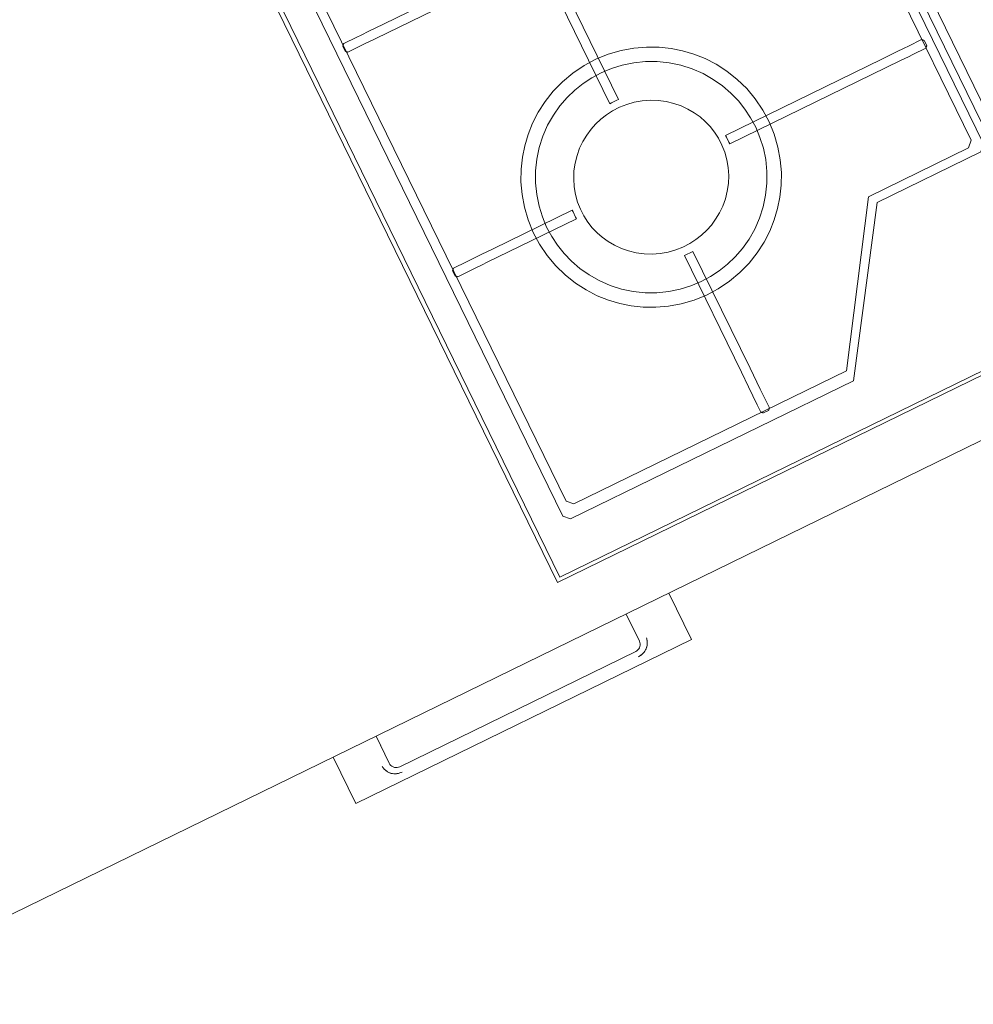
# Model space of a CAD drawing. Extents: x 6414462 to 20492237, y 5756825 to 17376351.
# Tile 46 of 127: x 6497754.61 to 6497755.1, y 5809737.607 to 5809738.113. Entities that reach past the tile are written whole.
import ezdxf

# ---------------------------------------------------------------- set-up
doc = ezdxf.new("R2010")
doc.units = 0
for name, color, linetype, lineweight in [('A-GENM', 7, 'Continuous', 5), ('G-IMPT', 7, 'Continuous', 5), ('I-FURN', 7, 'Continuous', 5), ('Q-SPCQ', 7, 'Continuous', 5)]:
    doc.layers.add(name, color=color, linetype=linetype, lineweight=lineweight)

# ---------------------------------------------------------------- blocks, each defined once
blk = doc.blocks.new('Modele ogólne 2 - Modele ogólne 1-9019300-__-00_00 Przyziemie PB')
at = {"layer": 'A-GENM'}
blk.add_line((63628.875, 66141.592), (63892.187, 66141.592), dxfattribs=at)
blk = doc.blocks.new('MEBLE szafka kuchenna doł - 3 szuflady-V5-__-00_00 Przyziemie PB')
at = {"layer": 'G-IMPT'}
for p, q in [((-6.737, 61.959), (6.763, 61.959)), ((-7.137, 60.009), (-7.137, 61.559)), ((-7.137, 60.629), (-7.137, 61.559)), ((-7.137, 60.629), (-7.137, 61.559)), ((7.163, 61.559), (7.163, 60.009)), ((7.163, 61.559), (7.163, 60.046)), ((7.163, 61.559), (7.163, 60.046))]:
    blk.add_line(p, q, dxfattribs=at)
at = {"layer": 'G-IMPT', "flags": 128}
for points in [[(-6.737, 61.959), (-6.807, 61.953), (-6.875, 61.934), (-6.938, 61.905), (-6.995, 61.865), (-7.043, 61.816), (-7.083, 61.759), (-7.112, 61.696), (-7.131, 61.629), (-7.137, 61.559)], [(-7.137, 61.559), (-7.131, 61.629), (-7.112, 61.696), (-7.083, 61.759), (-7.043, 61.816), (-6.995, 61.865), (-6.938, 61.905), (-6.875, 61.934), (-6.807, 61.953), (-6.737, 61.959)], [(-7.043, 61.816), (-7.083, 61.759), (-7.112, 61.696), (-7.131, 61.629), (-7.137, 61.559)], [(-7.137, 61.559), (-7.131, 61.629), (-7.112, 61.696), (-7.083, 61.759), (-7.043, 61.816)], [(-7.043, 61.816), (-7.083, 61.759), (-7.112, 61.696), (-7.131, 61.629), (-7.137, 61.559)], [(-7.137, 61.559), (-7.131, 61.629), (-7.112, 61.696), (-7.083, 61.759), (-7.043, 61.816)], [(-6.737, 61.959), (-6.807, 61.953), (-6.875, 61.934), (-6.938, 61.905)], [(-6.938, 61.905), (-6.875, 61.934), (-6.807, 61.953), (-6.737, 61.959)], [(-6.737, 61.959), (-6.807, 61.953), (-6.875, 61.934), (-6.938, 61.905)], [(-6.938, 61.905), (-6.875, 61.934), (-6.807, 61.953), (-6.737, 61.959)], [(7.163, 61.559), (7.157, 61.629), (7.139, 61.696), (7.109, 61.759), (7.07, 61.816), (7.021, 61.865), (6.964, 61.905), (6.901, 61.934), (6.833, 61.953), (6.763, 61.959)], [(6.763, 61.959), (6.833, 61.953), (6.901, 61.934), (6.964, 61.905), (7.021, 61.865), (7.07, 61.816), (7.109, 61.759), (7.139, 61.696), (7.157, 61.629), (7.163, 61.559)], [(6.964, 61.905), (6.901, 61.934), (6.833, 61.953), (6.763, 61.959)], [(6.763, 61.959), (6.833, 61.953), (6.901, 61.934), (6.964, 61.905)], [(6.964, 61.905), (6.901, 61.934), (6.833, 61.953), (6.763, 61.959)], [(6.763, 61.959), (6.833, 61.953), (6.901, 61.934), (6.964, 61.905)], [(7.163, 61.559), (7.157, 61.629), (7.139, 61.696), (7.109, 61.759), (7.07, 61.816)], [(7.07, 61.816), (7.109, 61.759), (7.139, 61.696), (7.157, 61.629), (7.163, 61.559)], [(7.163, 61.559), (7.157, 61.629), (7.139, 61.696), (7.109, 61.759), (7.07, 61.816)], [(7.07, 61.816), (7.109, 61.759), (7.139, 61.696), (7.157, 61.629), (7.163, 61.559)]]:
    blk.add_lwpolyline(points, dxfattribs=at)
at = {"layer": 'I-FURN'}
for p, q in [((-9.587, 62.659), (9.613, 62.659)), ((-9.587, 62.659), (-9.587, 60.009)), ((9.613, 60.009), (9.613, 62.659))]:
    blk.add_line(p, q, dxfattribs=at)
for points, knots in [([(-6.737, 62.259), (-6.781, 62.258), (-6.874, 62.251), (-7.067, 62.206), (-7.236, 62.118), (-7.344, 62.006), (-7.391, 61.945), (-7.423, 61.892), (-7.446, 61.849), (-7.467, 61.807), (-7.49, 61.753), (-7.519, 61.667), (-7.532, 61.603), (-7.537, 61.559)], [0, 0, 0, 0, 0.125, 0.25, 0.5, 0.5625, 0.625, 0.6875, 0.71875, 0.75, 0.8125, 0.875, 1, 1, 1, 1]), ([(7.563, 61.559), (7.558, 61.603), (7.545, 61.667), (7.516, 61.753), (7.493, 61.807), (7.472, 61.849), (7.449, 61.892), (7.417, 61.945), (7.371, 62.006), (7.262, 62.118), (7.093, 62.206), (6.9, 62.251), (6.808, 62.258), (6.763, 62.259)], [0, 0, 0, 0, 0.125, 0.1875, 0.25, 0.28125, 0.3125, 0.375, 0.4375, 0.5, 0.75, 0.875, 1, 1, 1, 1])]:
    blk.add_open_spline(points, degree=3, knots=knots, dxfattribs=at)
for points in [[(-7.537, 61.559), (-7.518, 61.671), (-7.456, 61.868), (-7.291, 62.083), (-7.056, 62.218), (-6.851, 62.254), (-6.737, 62.259)], [(6.763, 62.259), (6.877, 62.254), (7.082, 62.218), (7.318, 62.083), (7.482, 61.868), (7.544, 61.671), (7.563, 61.559)]]:
    blk.add_open_spline(points, degree=3, dxfattribs=at)
blk = doc.blocks.new('Kitchen_Appliances_Electrolux_Electrolux-Gas-Hob-60-White - Name - _KGS6424W 949640646 France_-9228141-__-00_00 Przyziemie PB')
at = {"layer": 'G-IMPT', "flags": 128}
for points in [[(-29.75, 25.5), (-29.75, -25.5), (29.75, -25.5), (29.75, 25.5)], [(-29.517, -25.304), (29.517, -25.304), (29.517, 25.304), (-29.517, 25.304)], [(-28.006, -22.55), (-27.706, -22.85), (-11.538, -22.85), (-6.42, -15.157), (-0.49, -15.142), (-0.19, -14.842), (-0.19, 21.025), (-0.675, 21.025), (-0.675, -14.388), (-0.975, -14.688), (-6.687, -14.703), (-11.628, -22.237), (-27.221, -22.237), (-27.521, -21.937), (-27.521, 21.011), (-28.006, 21.011)], [(0.201, -14.856), (0.501, -15.156), (27.919, -15.156), (28.218, -14.842), (28.218, 21), (27.733, 21), (27.733, -14.388), (27.434, -14.688), (0.986, -14.688), (0.686, -14.401), (0.686, 21.025), (0.201, 21.025), (0.201, -14.701)], [(-22.973, -8.777), (-22.948, -9.469), (-22.852, -10.154), (-22.687, -10.823), (-22.457, -11.464), (-22.168, -12.069), (-21.828, -12.631), (-21.444, -13.145), (-21.026, -13.606), (-20.583, -14.013), (-20.105, -14.379), (-19.578, -14.711), (-19.006, -14.999), (-18.393, -15.237), (-17.747, -15.417), (-17.075, -15.532), (-16.389, -15.578), (-15.697, -15.554), (-15.011, -15.458), (-14.343, -15.293), (-13.701, -15.063), (-13.096, -14.774), (-12.534, -14.433), (-12.021, -14.049), (-11.56, -13.632), (-11.152, -13.188), (-10.787, -12.71), (-10.455, -12.183), (-10.166, -11.611), (-9.929, -10.999), (-9.749, -10.352), (-9.634, -9.681), (-9.587, -8.994), (-9.612, -8.302), (-9.708, -7.617), (-9.873, -6.948), (-10.103, -6.307), (-10.392, -5.702), (-10.733, -5.14), (-11.116, -4.626), (-11.534, -4.165), (-11.977, -3.758), (-12.456, -3.392), (-12.982, -3.061), (-13.555, -2.772), (-14.167, -2.534), (-14.813, -2.355), (-15.485, -2.239), (-16.172, -2.193), (-16.864, -2.217), (-17.549, -2.313), (-18.218, -2.478), (-18.859, -2.708), (-19.464, -2.998), (-20.026, -3.338), (-20.539, -3.722), (-21, -4.14), (-21.408, -4.583), (-21.774, -5.061), (-22.105, -5.588), (-22.394, -6.16), (-22.632, -6.772), (-22.811, -7.419), (-22.926, -8.09)], [(-22.211, -9.388), (-22.142, -9.919), (-22.025, -10.442), (-21.856, -10.968), (-21.631, -11.492), (-21.35, -12.004), (-21.012, -12.496), (-20.621, -12.958), (-20.179, -13.382), (-19.694, -13.761), (-19.172, -14.087), (-18.622, -14.357), (-18.054, -14.567), (-17.477, -14.716), (-16.899, -14.805), (-16.33, -14.837), (-15.777, -14.816), (-15.247, -14.747), (-14.724, -14.63), (-14.197, -14.461), (-13.674, -14.236), (-13.162, -13.955), (-12.67, -13.617), (-12.208, -13.226), (-11.783, -12.785), (-11.405, -12.299), (-11.078, -11.778), (-10.809, -11.228), (-10.599, -10.66), (-10.45, -10.082), (-10.361, -9.505), (-10.329, -8.936), (-10.35, -8.383), (-10.419, -7.852), (-10.535, -7.33), (-10.705, -6.803), (-10.929, -6.279), (-11.211, -5.767), (-11.548, -5.275), (-11.94, -4.813), (-12.381, -4.389), (-12.866, -4.01), (-13.388, -3.684), (-13.938, -3.414), (-14.506, -3.204), (-15.084, -3.055), (-15.661, -2.966), (-16.23, -2.934), (-16.783, -2.955), (-17.314, -3.024), (-17.836, -3.141), (-18.363, -3.31), (-18.887, -3.535), (-19.399, -3.816), (-19.89, -4.154), (-20.353, -4.545), (-20.777, -4.986), (-21.156, -5.472), (-21.482, -5.993), (-21.752, -6.543), (-21.961, -7.111), (-22.11, -7.689), (-22.2, -8.266), (-22.232, -8.835)], [(-20.262, -9.163), (-20.217, -9.538), (-20.139, -9.896), (-20.031, -10.235), (-19.894, -10.562), (-19.72, -10.886), (-19.511, -11.202), (-19.265, -11.504), (-18.985, -11.786), (-18.673, -12.043), (-18.332, -12.269), (-17.967, -12.46), (-17.585, -12.613), (-17.19, -12.726), (-16.79, -12.797), (-16.391, -12.828), (-16, -12.82), (-15.62, -12.776), (-15.257, -12.698), (-14.915, -12.592), (-14.583, -12.456), (-14.255, -12.285), (-13.935, -12.078), (-13.63, -11.835), (-13.344, -11.558), (-13.085, -11.25), (-12.856, -10.913), (-12.662, -10.552), (-12.507, -10.174), (-12.393, -9.785), (-12.321, -9.39), (-12.29, -8.996), (-12.298, -8.608), (-12.343, -8.233), (-12.421, -7.875), (-12.529, -7.537), (-12.667, -7.209), (-12.84, -6.885), (-13.049, -6.569), (-13.295, -6.267), (-13.575, -5.985), (-13.887, -5.728), (-14.228, -5.502), (-14.593, -5.311), (-14.976, -5.158), (-15.37, -5.045), (-15.77, -4.974), (-16.169, -4.943), (-16.561, -4.951), (-16.94, -4.996), (-17.303, -5.073), (-17.645, -5.179), (-17.977, -5.315), (-18.305, -5.487), (-18.625, -5.693), (-18.93, -5.936), (-19.216, -6.213), (-19.476, -6.522), (-19.705, -6.858), (-19.898, -7.219), (-20.053, -7.597), (-20.167, -7.986), (-20.239, -8.382), (-20.271, -8.776)], [(-27.565, -9.023), (-27.559, -9.029), (-27.553, -9.035), (-27.547, -9.041), (-27.541, -9.047), (-27.535, -9.053), (-27.529, -9.059), (-27.523, -9.064), (-27.517, -9.07), (-27.511, -9.076), (-27.505, -9.082), (-27.499, -9.088), (-27.492, -9.094), (-27.486, -9.1), (-27.48, -9.106), (-27.474, -9.111), (-27.468, -9.117), (-27.462, -9.123), (-26.467, -9.123), (-26.018, -9.123), (-25.811, -9.123), (-20.675, -9.123), (-20.675, -9.023), (-20.675, -8.733), (-20.675, -8.633), (-25.192, -8.633), (-25.873, -8.633), (-26.635, -8.633), (-26.71, -8.633), (-27.462, -8.633), (-27.468, -8.639), (-27.474, -8.645), (-27.48, -8.651), (-27.486, -8.657), (-27.492, -8.662), (-27.499, -8.668), (-27.505, -8.674), (-27.511, -8.68), (-27.517, -8.686), (-27.523, -8.692), (-27.529, -8.698), (-27.535, -8.704), (-27.541, -8.709), (-27.547, -8.715), (-27.553, -8.721), (-27.559, -8.727), (-27.565, -8.733)], [(-11.903, -9.123), (-2.959, -9.123), (-2.134, -9.123), (-1.685, -9.123), (-1.441, -9.123), (-0.689, -9.123), (-0.683, -9.117), (-0.677, -9.112), (-0.671, -9.106), (-0.665, -9.1), (-0.659, -9.094), (-0.653, -9.088), (-0.647, -9.082), (-0.641, -9.076), (-0.635, -9.07), (-0.629, -9.064), (-0.622, -9.059), (-0.616, -9.053), (-0.61, -9.047), (-0.604, -9.041), (-0.598, -9.035), (-0.592, -9.029), (-0.586, -9.023), (-0.586, -8.733), (-0.592, -8.727), (-0.598, -8.721), (-0.604, -8.715), (-0.61, -8.709), (-0.616, -8.704), (-0.622, -8.698), (-0.629, -8.692), (-0.635, -8.686), (-0.641, -8.68), (-0.647, -8.674), (-0.653, -8.668), (-0.659, -8.662), (-0.665, -8.657), (-0.671, -8.651), (-0.677, -8.645), (-0.683, -8.639), (-0.689, -8.633), (-1.441, -8.633), (-1.685, -8.633), (-2.134, -8.633), (-2.959, -8.633), (-11.903, -8.633), (-11.903, -8.733), (-11.903, -9.023)]]:
    blk.add_lwpolyline(points, close=True, dxfattribs=at)
for points in [[(-16.53, 4.219), (-25.192, 4.219), (-26.018, 4.219), (-26.467, 4.219), (-26.71, 4.219), (-27.462, 4.219), (-27.468, 4.214), (-27.474, 4.208), (-27.48, 4.202), (-27.486, 4.196), (-27.492, 4.19), (-27.499, 4.184), (-27.505, 4.178), (-27.511, 4.172), (-27.517, 4.166), (-27.523, 4.161), (-27.529, 4.155), (-27.535, 4.149), (-27.541, 4.143), (-27.547, 4.137), (-27.553, 4.131), (-27.559, 4.125), (-27.565, 4.119), (-27.565, 3.829), (-27.559, 3.823), (-27.553, 3.817), (-27.547, 3.811), (-27.541, 3.806), (-27.535, 3.8), (-27.529, 3.794), (-27.523, 3.788), (-27.517, 3.782), (-27.511, 3.776), (-27.505, 3.77), (-27.499, 3.764), (-27.492, 3.759), (-27.486, 3.753), (-27.48, 3.747), (-27.474, 3.741), (-27.468, 3.735), (-27.462, 3.729), (-26.467, 3.729), (-26.018, 3.729), (-25.873, 3.729), (-16.53, 3.729), (-16.53, -4.561), (-16.43, -4.561), (-16.13, -4.561), (-16.03, -4.561), (-16.03, 3.729)], [(-16.516, -13.255), (-16.516, -19.937), (-16.516, -20.763), (-16.516, -21.795), (-16.516, -22.207), (-16.51, -22.213), (-16.504, -22.219), (-16.499, -22.225), (-16.493, -22.231), (-16.487, -22.238), (-16.481, -22.244), (-16.475, -22.25), (-16.469, -22.256), (-16.463, -22.262), (-16.457, -22.268), (-16.451, -22.274), (-16.446, -22.28), (-16.44, -22.286), (-16.434, -22.292), (-16.428, -22.298), (-16.422, -22.304), (-16.416, -22.311), (-16.126, -22.311), (-16.12, -22.304), (-16.114, -22.298), (-16.108, -22.292), (-16.102, -22.286), (-16.096, -22.28), (-16.091, -22.274), (-16.085, -22.268), (-16.079, -22.262), (-16.073, -22.256), (-16.067, -22.25), (-16.061, -22.244), (-16.055, -22.238), (-16.049, -22.231), (-16.044, -22.225), (-16.038, -22.219), (-16.032, -22.213), (-16.026, -22.207), (-16.026, -21.795), (-16.026, -21.212), (-16.026, -21.136), (-16.026, -19.937), (-16.026, -13.255), (-16.516, -13.255)]]:
    blk.add_lwpolyline(points, dxfattribs=at)

msp = doc.modelspace()

# ---------------------------------------------------------------- block references
at = {"layer": 'A-GENM', "xscale": 0.01, "yscale": 0.01, "zscale": 0.01, "rotation": 26.03236155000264}
msp.add_blockref('Modele ogólne 2 - Modele ogólne 1-9019300-__-00_00 Przyziemie PB', (6497472.05773, 5808863.55221, 0.1), dxfattribs=at)
at = {"layer": 'I-FURN', "xscale": 0.01, "yscale": 0.01, "zscale": 0.01, "rotation": 206.0323615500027}
msp.add_blockref('MEBLE szafka kuchenna doł - 3 szuflady-V5-__-00_00 Przyziemie PB', (6497754.59368, 5809738.31518, 0.1), dxfattribs=at)
at = {"layer": 'Q-SPCQ', "xscale": 0.01, "yscale": 0.01, "zscale": 0.01, "rotation": 26.03236155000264}
msp.add_blockref('Kitchen_Appliances_Electrolux_Electrolux-Gas-Hob-60-White - Name - _KGS6424W 949640646 France_-9228141-__-00_00 Przyziemie PB', (6497755.04134, 5809738.18317, 0.1), dxfattribs=at)

doc.saveas('drawing.dxf')
